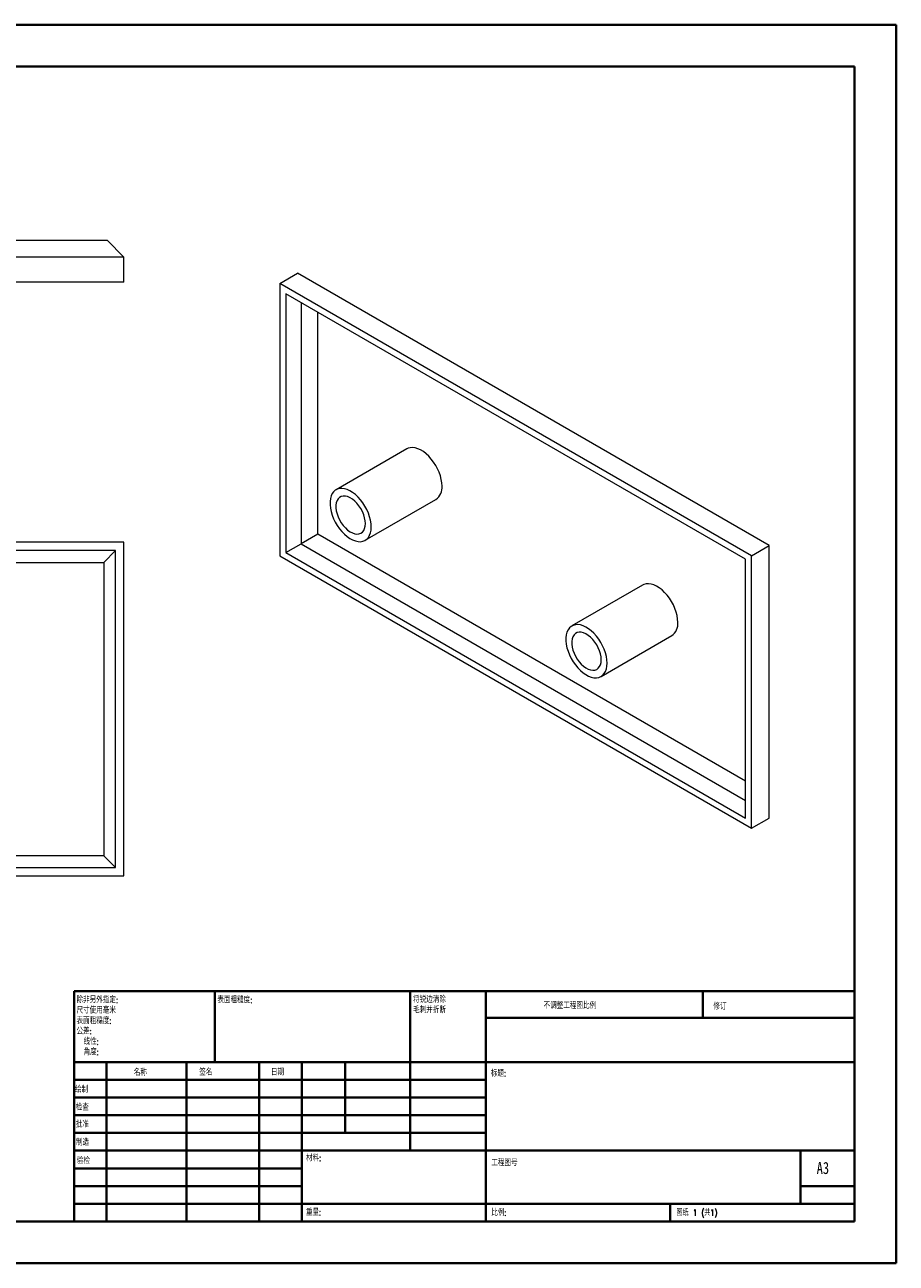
# Model space of a CAD drawing. Header units: millimetres. Extents: x 0 to 420, y 0 to 297.
# Tile 2 of 2: x 211 to 420, y 0 to 297. Entities that reach past the tile are written whole.
import ezdxf

# ---------------------------------------------------------------- set-up
doc = ezdxf.new("R2010")
doc.units = ezdxf.units.MM
doc.styles.add('SLDTEXTSTYLE0', font='TXT', dxfattribs={"width": 0.75, "bigfont": 'bigfont'})
doc.styles.add('SLDTEXTSTYLE1', font='TXT', dxfattribs={"width": 0.75})
doc.styles.add('SLDTEXTSTYLE2', font='TXT', dxfattribs={"width": 0.694444, "bigfont": 'bigfont'})

# ---------------------------------------------------------------- blocks, each defined once
blk = doc.blocks.new('SW_NOTE_0')
at = {"color": 0, "linetype": 'Continuous', "lineweight": 0, "char_height": 1.5, "attachment_point": 1, "style": 'SLDTEXTSTYLE0'}
for s, insert in [('\\M+18FAB锐边\\M+190B4\\M+18F9C', (0, 1.93)), ('\\M+196D1\\M+18E68\\M+19BF3\\M+190DC\\M+19266', (0, -0.57))]:
    blk.add_mtext(s, dxfattribs=dict(at, insert=insert))
blk = doc.blocks.new('SW_NOTE_1')
at = {"color": 0, "linetype": 'Continuous', "lineweight": 0, "char_height": 1.5, "attachment_point": 1, "style": 'SLDTEXTSTYLE0'}
for s, insert in [('\\M+18F9C\\M+194F1另\\M+18A4F\\M+18E77\\M+192E8:', (0, 1.93)), ('\\M+18EDA\\M+190A1\\M+18E67\\M+19770\\M+19F7C\\M+195C4', (0, -0.57)), ('\\M+1955C\\M+196CA\\M+19165糙\\M+19378:', (0, -3.07)), ('\\M+18CF6\\M+18DB7:', (0, -5.57)), ('线\\M+190AB:', (1.69, -8.07)), ('\\M+18A70\\M+19378:', (1.69, -10.57))]:
    blk.add_mtext(s, dxfattribs=dict(at, insert=insert))

msp = doc.modelspace()

# ---------------------------------------------------------------- linework, layer by layer
at = {"color": 7, "linetype": 'Continuous', "lineweight": 40}
for p, q in [((0.08, 297.21), (420.08, 297.21)), ((420.08, 0.21), (420.08, 297.21)), ((25.08, 287.21), (410.08, 287.21)), ((410.08, 287.21), (410.08, 10.21)), ((222.88, 65.46), (410.08, 65.46)), ((222.88, 65.46), (222.88, 10.21)), ((256.68, 48.46), (256.68, 65.46)), ((303.48, 65.46), (303.48, 27.21)), ((321.68, 65.46), (321.68, 10.21)), ((373.68, 59.09), (373.68, 65.46)), ((410.08, 59.09), (321.68, 59.09)), ((410.08, 48.46), (222.88, 48.46)), ((230.68, 48.46), (230.68, 10.21)), ((249.87, 48.46), (249.87, 10.21)), ((267.28, 48.46), (267.28, 10.21)), ((277.48, 10.21), (277.48, 48.46)), ((287.88, 31.46), (287.88, 48.46)), ((321.68, 44.21), (222.88, 44.21)), ((321.68, 39.96), (222.88, 39.96)), ((321.68, 35.71), (222.88, 35.71)), ((321.68, 31.46), (222.88, 31.46)), ((277.48, 27.21), (222.88, 27.21)), ((277.48, 27.21), (410.08, 27.21)), ((397.08, 14.46), (397.08, 27.21)), ((277.48, 22.96), (222.88, 22.96)), ((277.48, 18.71), (222.88, 18.71)), ((410.08, 18.71), (397.08, 18.71)), ((222.88, 14.46), (410.08, 14.46)), ((365.88, 10.21), (365.88, 14.46)), ((25.08, 10.21), (410.08, 10.21)), ((0.08, 0.21), (420.08, 0.21))]:
    msp.add_line(p, q, dxfattribs=at)
at = {"color": 7, "linetype": 'Continuous', "lineweight": 15}
for p, q in [((78.85, 245.52), (230.85, 245.52)), ((234.85, 241.52), (230.85, 245.52)), ((234.85, 241.52), (74.85, 241.52)), ((234.85, 235.52), (234.85, 241.52)), ((272.24, 235.16), (276.48, 237.61)), ((389.62, 172.3), (276.48, 237.61)), ((234.85, 235.52), (74.85, 235.52)), ((385.38, 169.85), (272.24, 235.16)), ((272.24, 235.16), (272.24, 169.84)), ((383.96, 169.03), (273.65, 232.71)), ((273.65, 232.71), (273.65, 170.65)), ((277.31, 230.6), (277.31, 172.77)), ((281.31, 175.07), (281.31, 228.29)), ((302.68, 195.5), (285.71, 185.7)), ((292.71, 173.58), (309.68, 183.37)), ((234.85, 173.12), (74.85, 173.12)), ((234.85, 93.12), (234.85, 173.12)), ((273.65, 170.65), (277.31, 172.77)), ((281.31, 175.07), (277.31, 172.77)), ((277.31, 172.77), (383.96, 111.2)), ((383.96, 115.82), (281.31, 175.07)), ((385.38, 169.85), (389.62, 172.3)), ((389.62, 106.97), (389.62, 172.3)), ((232.85, 171.12), (76.85, 171.12)), ((232.85, 171.12), (230.02, 168.29)), ((232.85, 95.12), (232.85, 171.12)), ((272.24, 169.84), (385.38, 104.52)), ((273.65, 170.65), (383.96, 106.97)), ((385.38, 104.52), (385.38, 169.85)), ((79.68, 168.29), (230.02, 168.29)), ((230.02, 168.29), (230.02, 97.94)), ((383.96, 106.97), (383.96, 169.03)), ((359.25, 162.84), (342.28, 153.05)), ((349.28, 140.92), (366.25, 150.72)), ((385.38, 104.52), (389.62, 106.97)), ((76.85, 95.12), (232.85, 95.12)), ((230.02, 97.94), (79.68, 97.94)), ((230.02, 97.94), (232.85, 95.12)), ((74.85, 93.12), (234.85, 93.12))]:
    msp.add_line(p, q, dxfattribs=at)
at = {"color": 7, "linetype": 'Continuous', "lineweight": 15, "flags": 128}
for points in [[(311.13, 186.58), (311.09, 187.37), (310.95, 188.19), (310.74, 189.04), (310.44, 189.89), (310.06, 190.74), (309.62, 191.56), (309.12, 192.34), (308.56, 193.08), (307.96, 193.74), (307.33, 194.33), (306.68, 194.84), (306.01, 195.24), (305.36, 195.55), (304.71, 195.74), (304.1, 195.82), (303.52, 195.79), (302.98, 195.65), (302.68, 195.5)], [(294.16, 176.78), (294.11, 177.57), (293.98, 178.39), (293.77, 179.24), (293.47, 180.09), (293.09, 180.94), (292.65, 181.76), (292.15, 182.55), (291.59, 183.28), (290.99, 183.95), (290.36, 184.54), (289.7, 185.04), (289.04, 185.45), (288.39, 185.75), (287.74, 185.95), (287.13, 186.03), (286.55, 186), (286.01, 185.85), (285.54, 185.59), (285.13, 185.23), (284.79, 184.77), (284.53, 184.21), (284.36, 183.58), (284.27, 182.87), (284.27, 182.11), (284.36, 181.3), (284.53, 180.46), (284.79, 179.61), (285.13, 178.76), (285.54, 177.92), (286.01, 177.12), (286.55, 176.36), (287.13, 175.66), (287.74, 175.03), (288.39, 174.48), (289.04, 174.02), (289.7, 173.67), (290.36, 173.42), (290.99, 173.28), (291.59, 173.25), (292.15, 173.34), (292.65, 173.54), (293.09, 173.85), (293.47, 174.27), (293.77, 174.78), (293.98, 175.37), (294.11, 176.05), (294.16, 176.78)], [(292.74, 177.6), (292.7, 178.28), (292.56, 179), (292.34, 179.73), (292.04, 180.46), (291.66, 181.17), (291.22, 181.84), (290.72, 182.45), (290.19, 182.99), (289.64, 183.45), (289.07, 183.8), (288.5, 184.05), (287.96, 184.18), (287.44, 184.2), (286.97, 184.09), (286.56, 183.87), (286.22, 183.55), (285.96, 183.12), (285.78, 182.6), (285.69, 182), (285.69, 181.35), (285.78, 180.64), (285.96, 179.92), (286.22, 179.18), (286.56, 178.46), (286.97, 177.77), (287.44, 177.12), (287.96, 176.55), (288.5, 176.05), (289.07, 175.64), (289.64, 175.34), (290.19, 175.15), (290.72, 175.08), (291.22, 175.12), (291.66, 175.28), (292.04, 175.56), (292.34, 175.94), (292.56, 176.41), (292.7, 176.97), (292.74, 177.6)], [(367.7, 153.92), (367.65, 154.71), (367.52, 155.53), (367.31, 156.38), (367.01, 157.23), (366.63, 158.08), (366.19, 158.9), (365.68, 159.69), (365.13, 160.42), (364.53, 161.09), (363.9, 161.68), (363.24, 162.18), (362.58, 162.59), (361.92, 162.89), (361.28, 163.09), (360.66, 163.17), (360.08, 163.14), (359.55, 162.99), (359.25, 162.84)], [(350.73, 144.13), (350.68, 144.91), (350.55, 145.74), (350.33, 146.58), (350.04, 147.44), (349.66, 148.28), (349.22, 149.11), (348.71, 149.89), (348.16, 150.62), (347.56, 151.29), (346.93, 151.88), (346.27, 152.38), (345.61, 152.79), (344.95, 153.09), (344.31, 153.29), (343.69, 153.37), (343.11, 153.34), (342.58, 153.19), (342.11, 152.94), (341.7, 152.57), (341.36, 152.11), (341.1, 151.56), (340.93, 150.92), (340.84, 150.22), (340.84, 149.45), (340.93, 148.65), (341.1, 147.81), (341.36, 146.96), (341.7, 146.1), (342.11, 145.27), (342.58, 144.46), (343.11, 143.7), (343.69, 143), (344.31, 142.37), (344.95, 141.82), (345.61, 141.37), (346.27, 141.01), (346.93, 140.76), (347.56, 140.62), (348.16, 140.6), (348.71, 140.69), (349.22, 140.89), (349.66, 141.2), (350.04, 141.61), (350.33, 142.12), (350.55, 142.72), (350.68, 143.39), (350.73, 144.13)], [(349.31, 144.94), (349.27, 145.62), (349.13, 146.34), (348.91, 147.07), (348.6, 147.8), (348.23, 148.51), (347.79, 149.18), (347.29, 149.8), (346.76, 150.34), (346.2, 150.79), (345.64, 151.14), (345.07, 151.39), (344.52, 151.52), (344.01, 151.54), (343.54, 151.44), (343.13, 151.22), (342.79, 150.89), (342.53, 150.46), (342.34, 149.94), (342.25, 149.35), (342.25, 148.69), (342.34, 147.99), (342.53, 147.26), (342.79, 146.53), (343.13, 145.8), (343.54, 145.11), (344.01, 144.47), (344.52, 143.89), (345.07, 143.39), (345.64, 142.99), (346.2, 142.68), (346.76, 142.49), (347.29, 142.42), (347.79, 142.46), (348.23, 142.63), (348.6, 142.9), (348.91, 143.28), (349.13, 143.75), (349.27, 144.31), (349.31, 144.94)]]:
    msp.add_lwpolyline(points, dxfattribs=at)
at = {"color": 7, "linetype": 'Continuous', "lineweight": 15}
for centre in [(307.62, 186.24), (364.19, 153.58)]:
    msp.add_arc(centre, 3.53, 305.7331, 5.5791, dxfattribs=at)

# ---------------------------------------------------------------- block references
at = {"color": 7, "linetype": 'Continuous', "lineweight": 0}
for name, p in [('SW_NOTE_1', (223.47, 62.2)), ('SW_NOTE_0', (304.19, 62.28))]:
    msp.add_blockref(name, p, dxfattribs=at)

# ---------------------------------------------------------------- texts
at = {"color": 7, "linetype": 'Continuous', "lineweight": 0, "attachment_point": 1}
for s, insert, char_height, style in [('\\M+1955C\\M+196CA\\M+19165糙\\M+19378:', (257.25, 64.13), 1.5, 'SLDTEXTSTYLE0'), ('\\M+19573调\\M+190AE\\M+18D48\\M+192F6图\\M+194E4\\M+197E1', (335.49, 62.75), 1.5, 'SLDTEXTSTYLE0'), ('\\M+18F43订', (376.21, 62.55), 1.5, 'SLDTEXTSTYLE0'), ('\\M+196BC\\M+18FCC', (237.2, 46.72), 1.5, 'SLDTEXTSTYLE0'), ('签\\M+196BC', (252.91, 46.78), 1.5, 'SLDTEXTSTYLE0'), ('\\M+193FA\\M+18AFA', (270.09, 46.79), 1.5, 'SLDTEXTSTYLE0'), ('标题:', (322.84, 46.49), 1.5, 'SLDTEXTSTYLE0'), ('绘\\M+190A7', (223.09, 42.64), 1.5, 'SLDTEXTSTYLE0'), ('检查', (223.29, 38.37), 1.5, 'SLDTEXTSTYLE0'), ('\\M+194E1\\M+18F79', (223.28, 34.28), 1.5, 'SLDTEXTSTYLE0'), ('\\M+190A7\\M+191A2', (223.33, 29.95), 1.5, 'SLDTEXTSTYLE0'), ('验检', (223.55, 25.56), 1.5, 'SLDTEXTSTYLE0'), ('\\M+18DDE\\M+197BF:', (278.52, 26.2), 1.5, 'SLDTEXTSTYLE0'), ('\\M+18D48\\M+192F6图\\M+18D86', (322.95, 25.08), 1.5, 'SLDTEXTSTYLE0'), ('A3', (401, 24.52), 2.91, 'SLDTEXTSTYLE1'), ('\\M+18F64\\M+197CA:', (278.5, 13.16), 1.4986, 'SLDTEXTSTYLE0'), ('\\M+194E4\\M+197E1:', (322.95, 13.11), 1.5, 'SLDTEXTSTYLE0'), ('图纸 1 (\\M+18BA41)', (367.36, 13.11), 1.5, 'SLDTEXTSTYLE2')]:
    msp.add_mtext(s, dxfattribs=dict(at, insert=insert, char_height=char_height, style=style))

doc.saveas('drawing.dxf')
